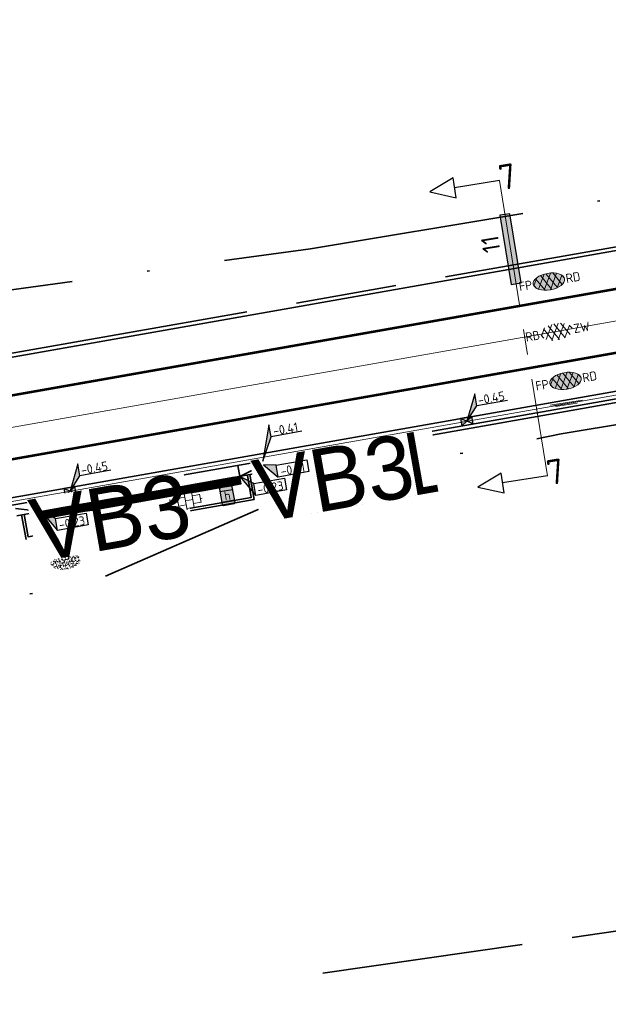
# Model space of a CAD drawing. Header units: metres. Extents: x 0 to 269924, y 0 to 933292.
# Tile 158 of 247: x 134503 to 134526, y 466547 to 466586. Entities that reach past the tile are written whole.
import ezdxf
from ezdxf import colors
from ezdxf.entities.mleader import LeaderData, LeaderLine
from ezdxf.enums import TextEntityAlignment as Align
from ezdxf.math import Vec2, Vec3

# ---------------------------------------------------------------- set-up
doc = ezdxf.new("R2018")
doc.units = ezdxf.units.M
for name, pattern in [('VH-BUSHALTEBAND', [4, 2, -2]), ('VH-OPSLUITBAND_100X200', [16, 8, -2, 4, -2]), ('VH-OPSLUITBAND_150X250', [24, 16, -2, 4, -2]), ('VH-TROTTOIRBAND_130-150', [15, 5, -2, 2, -2, 2, -2]), ('VW-1-1_STREEP', [2, 1, -1]), ('XX-CENTER', [8, 5, -1, 1, -1]), ('XX-PROJECTGRENS', [18, 12, -3, 0, -3])]:
    doc.linetypes.add(name, pattern=pattern)
for name, color, linetype, lineweight, true_color in [('B-WE-MO-ONDERZOEK_SLEUF-S', 30, 'Continuous', 25, 0xff7f00), ('N-WE-GR-GRAS-S', 7, 'Continuous', 18, 0x00a500), ('N-WE-RI-HWA_KOLK-S', 150, 'Continuous', 25, 0x007fff)]:
    doc.layers.add(name, color=color, linetype=linetype, lineweight=lineweight, true_color=true_color)
for name, color, linetype, lineweight in [('N-WE-KG-GRENS_PROJECT-G', 7, 'XX-PROJECTGRENS', 35), ('N-WE-VH-GOOT-S', 170, 'Continuous', 18), ('N-WE-VH-GOOT_STRAATBAKSTEEN-G', 170, 'Continuous', 35), ('N-WE-VH-KANTOPSLUITING_BUSHALTEBAND-G', 30, 'VH-BUSHALTEBAND', 35), ('N-WE-VH-KANTOPSLUITING_OPSLUITBAND_100X200-G', 150, 'VH-OPSLUITBAND_100X200', 35), ('N-WE-VH-KANTOPSLUITING_OPSLUITBAND_150X250-G', 150, 'VH-OPSLUITBAND_150X250', 35), ('N-WE-VH-KANTOPSLUITING_TROTTOIRBAND_130 150_250-G', 210, 'VH-TROTTOIRBAND_130-150', 35), ('N-WE-VH-KANTOPSLUITING_VERLOOPBAND-T18', 10, 'Continuous', 18), ('N-WE-VH-KANTOPSLUITING_VOORKANTBAND-G', 50, 'Continuous', 35), ('N-WE-VH-VERHARDING-T18', 10, 'Continuous', 18), ('N-WE-VH-VERHARDING_ASFALT-S', 7, 'Continuous', 18), ('N-WE-VH-VERHARDING_TEGEL-S', 7, 'Continuous', 18), ('N-WE-VW-HALTEPAAL-S', 7, 'Continuous', 25), ('N-WE-VW-MARKERING_LANGS_STREEP_11_010-G', 7, 'VW-1-1_STREEP', 13), ('X-XX-AL-HOOGTELABEL-S', 7, 'Continuous', 25), ('X-XX-AL-TEKENBLAD-S', 7, 'Continuous', 25), ('X-XX-AL-VERWIJZING-S', 7, 'Continuous', 25), ('X-XX-AL-VERWIJZING_DOORSNEDE-G', 7, 'XX-CENTER', 18)]:
    doc.layers.add(name, color=color, linetype=linetype, lineweight=lineweight)
doc.layers.add('X-XX-AL-HULPLIJN-G', color=30, linetype='Continuous', lineweight=18, plot=False)
doc.styles.add('NLCS-ISO', font='NLCS-ISO.ttf')
doc.styles.add('NLCS-ISO-M200-T18', font='NLCS-ISO.ttf', dxfattribs={"height": 0.36})
doc.styles.get("Standard").update_dxf_attribs({"font": 'romand.shx'})

# ---------------------------------------------------------------- blocks, each defined once
blk = doc.blocks.new('*U39')
h = blk.add_hatch(color=252)
h.dxf.hatch_style = 1
h.paths.add_polyline_path([(-3.33, -1), (10.58, -1), (10.58, 1), (-3.33, 1)])
at = {"flags": 128}
blk.add_lwpolyline([(-3.33, -1), (10.58, -1), (10.58, 1), (-3.33, 1)], close=True, dxfattribs=at)
blk = doc.blocks.new('SAL-VERWIJZING_DOORSNEDE_LINKS-SO')
for p, q in [((-9, 2), (-14, 0)), ((-9, -2), (-9, 2)), ((-14, 0), (-9, -2)), ((0, 0), (-9, 0))]:
    blk.add_line(p, q)
at = {"lineweight": 50, "style": 'NLCS-ISO'}
blk.add_attdef('...', text='', height=5, dxfattribs=at).set_placement((0, 0.53), align=Align.MIDDLE_LEFT)
blk = doc.blocks.new('SVH-GOOT_SYMBOOL-SO')
at = {"color": 7, "linetype": 'Continuous'}
for p, q in [((-0.206, 2.137), (-0.206, -2.217)), ((0, 2.669), (0, -2.669)), ((0.2, 3.125), (0.2, -3.359))]:
    blk.add_line(p, q, dxfattribs=at)
at = {"style": 'NLCS-ISO'}
blk.add_attdef('MATERIAAL', text='', height=1.8, dxfattribs=at).set_placement((-1.098, 0), align=Align.MIDDLE_RIGHT)
blk.add_attdef('KLEUR', text='', height=1.8, dxfattribs=at).set_placement((1.1, 0), align=Align.MIDDLE_LEFT)
blk = doc.blocks.new('SVW-HALTEPAAL-SO')
at = {"true_color": 0xffff00}
h = blk.add_hatch(color=2, dxfattribs=at)
h.dxf.hatch_style = 1
edge = h.paths.add_edge_path()
edge.add_arc((1.09, 1.56), 0.196, 0, 90)
edge.add_line((1.09, 1.76), (-1.09, 1.76))
edge.add_arc((-1.09, 1.56), 0.196, 90, 180)
edge.add_line((-1.29, 1.56), (-1.29, -1.56))
edge.add_arc((-1.09, -1.56), 0.196, 180, 270)
edge.add_line((-1.09, -1.76), (1.09, -1.76))
edge.add_arc((1.09, -1.56), 0.196, 270, 360)
edge.add_line((1.29, -1.56), (1.29, 1.56))
for p, q in [((-1.29, 1.06), (1.29, 1.06)), ((-1.29, -1.06), (1.29, -1.06))]:
    blk.add_line(p, q)
blk.add_lwpolyline([(-1.09, -1.76), (1.09, -1.76, 0.414214), (1.29, -1.56), (1.29, 1.56, 0.414214), (1.09, 1.76), (-1.09, 1.76, 0.414214), (-1.29, 1.56), (-1.29, -1.56, 0.414214)], format="xyb", close=True)
at = {"lineweight": 18, "style": 'NLCS-ISO'}
blk.add_text('h', height=1.8, dxfattribs=at).set_placement((0.02, 0.01), align=Align.MIDDLE_CENTER)
blk = doc.blocks.new('SVH-VERKEERSTEGEL_300X300_WIT')
at = {"true_color": 0xffffff}
h = blk.add_hatch(color=7, dxfattribs=at)
h.dxf.hatch_style = 1
h.paths.add_polyline_path([(-0.15, -0.3), (0.15, -0.3), (0.15, 0), (-0.15, 0)])
blk.add_3dface([(-0.15, -0.3), (0.15, -0.3), (0.15, 0), (-0.15, 0)])
blk = doc.blocks.new('SVH-VERKEERSTEGEL_300X300_ZWART')
h = blk.add_hatch(color=250)
h.dxf.hatch_style = 1
h.paths.add_polyline_path([(-0.15, -0.3), (0.15, -0.3), (0.15, 0), (-0.15, 0)])
blk.add_3dface([(-0.15, -0.3), (0.15, -0.3), (0.15, 0), (-0.15, 0)])
blk = doc.blocks.new('*U647')
for p, q in [((2.47, -0.44), (0, 0)), ((0, 0), (2.54, -2.84)), ((2.54, -2.84), (2.47, -0.44)), ((8.74, -2.68), (2.54, -2.84))]:
    blk.add_line(p, q)
blk.add_lwpolyline([(2.47, -0.44), (8.67, -0.28), (8.74, -2.68)])
blk.add_solid([(2.47, -0.44), (0, 0), (2.54, -2.84)])
at = {"style": 'NLCS-ISO'}
blk.add_attdef('...', text='', height=1.8, rotation=1.5052, dxfattribs=at).set_placement((5.65, -3.18), align=Align.BOTTOM_CENTER)
blk = doc.blocks.new('*U648')
for p, q in [((2.51, -1.8), (0, 0)), ((0, 0), (2.57, -4.2)), ((2.57, -4.2), (2.51, -1.8)), ((8.77, -4.04), (2.57, -4.2))]:
    blk.add_line(p, q)
blk.add_lwpolyline([(2.51, -1.8), (8.71, -1.64), (8.77, -4.04)])
blk.add_solid([(2.51, -1.8), (0, 0), (2.57, -4.2)])
at = {"style": 'NLCS-ISO'}
blk.add_attdef('...', text='', height=1.8, rotation=1.5052, dxfattribs=at).set_placement((5.68, -4.54), align=Align.BOTTOM_CENTER)
blk = doc.blocks.new('*U640')
at = {"lineweight": 30, "flags": 106}
blk.add_attdef('OB', text='', height=0.36, dxfattribs=at).set_placement((0, 0.1), align=Align.BOTTOM_CENTER)
blk = doc.blocks.new('*U639')
at = {"lineweight": 30, "flags": 106}
blk.add_attdef('OB', text='', height=0.36, dxfattribs=at).set_placement((0, 0.1), align=Align.BOTTOM_CENTER)
blk = doc.blocks.new('SVH-TEGEL_300X300_DUN_HALFST_KL-SO')
for p, q in [((-3.08, 0.75), (-3, 0.75)), ((-3, -0.83), (-3, 0.83)), ((-3, 0), (-1.5, 0)), ((-1.84, 1.5), (-1.5, 1.5)), ((-1.5, -1.6), (-1.5, 1.6)), ((-1.5, 0.75), (0, 0.75)), ((0, -1.78), (0, 1.78)), ((0, 1.5), (1.5, 1.5)), ((0, 0), (1.5, 0)), ((1.5, -1.6), (1.5, 1.6)), ((1.5, 0.75), (3, 0.75)), ((3, -0.83), (3, 0.83)), ((3, 0), (3.39, 0)), ((-3.08, -0.75), (-3, -0.75)), ((-1.84, -1.5), (-1.5, -1.5)), ((-1.5, -0.75), (0, -0.75)), ((0, -1.5), (1.5, -1.5)), ((1.5, -0.75), (3, -0.75))]:
    blk.add_line(p, q)
at = {"style": 'NLCS-ISO'}
blk.add_attdef('FORMAAT', text='', height=1.8, dxfattribs=at).set_placement((-3.18, 0), align=Align.MIDDLE_RIGHT)
blk.add_attdef('KLEUR', text='', height=1.8, dxfattribs=at).set_placement((3.49, 0), align=Align.MIDDLE_LEFT)
at = {"style": 'NLCS-ISO', "flags": 1}
blk.add_attdef('FUNCTIE', text='', height=1.8, dxfattribs=at).set_placement((0.12, -3.58), align=Align.MIDDLE_CENTER)
blk = doc.blocks.new('*U129')
for p, q in [((2.63, 5.01), (0, 0)), ((2.55, 2.62), (2.63, 5.01)), ((0, 0), (2.55, 2.62)), ((8.75, 2.41), (2.55, 2.62))]:
    blk.add_line(p, q)
blk.add_solid([(2.63, 5.01), (0, 0), (2.55, 2.62)])
at = {"style": 'NLCS-ISO'}
blk.add_attdef('...', text='', height=1.8, rotation=358.1378, dxfattribs=at).set_placement((5.63, 2.1), align=Align.BOTTOM_CENTER)
blk = doc.blocks.new('N-SRI-KOLK_STRAAT_450X300-SO')
h = blk.add_hatch(color=256)
h.dxf.hatch_style = 1
h.paths.add_polyline_path([(0, 0), (-1.125, 0.75), (-1.125, -0.75)])
h.paths.add_polyline_path([(1.125, -0.75), (1.125, 0.75), (0, 0)])
for p, q in [((-1.125, -0.75), (1.125, 0.75)), ((1.125, -0.75), (-1.125, 0.75))]:
    blk.add_line(p, q)
at = {"flags": 128}
blk.add_lwpolyline([(-1.125, -0.75), (1.125, -0.75), (1.125, 0.75), (-1.125, 0.75)], close=True, dxfattribs=at)
blk = doc.blocks.new('*U673')
for p, q in [((2.28, 6.94), (0, 0)), ((2.34, 4.54), (2.28, 6.94)), ((0, 0), (2.34, 4.54)), ((8.54, 4.71), (2.34, 4.54))]:
    blk.add_line(p, q)
blk.add_solid([(2.28, 6.94), (0, 0), (2.34, 4.54)])
at = {"style": 'NLCS-ISO'}
blk.add_attdef('...', text='', height=1.8, rotation=1.5052, dxfattribs=at).set_placement((5.45, 4.21), align=Align.BOTTOM_CENTER)
blk = doc.blocks.new('SVH-ASFALT_KL-SO')
at = {"ltscale": 0.1}
for p, q in [((-3.32, -0.4), (-2.47, 1.08)), ((-1.25, -1.65), (-2.73, 0.92)), ((-2.51, -1.23), (-0.92, 1.53)), ((0.09, -1.73), (-1.71, 1.38)), ((-1.45, -1.61), (0.37, 1.54)), ((1.26, -1.54), (-0.53, 1.56)), ((-0.24, -1.74), (1.52, 1.29)), ((2.29, -1.09), (0.8, 1.48)), ((1.15, -1.58), (2.49, 0.75)), ((2.91, 0.06), (2.53, 0.71)), ((-2.96, -0.91), (-3.37, -0.2))]:
    blk.add_line(p, q, dxfattribs=at)
at = {"style": 'NLCS-ISO'}
blk.add_attdef('FUNCTIE_VERHARDING', text='', height=1.8, dxfattribs=at).set_placement((-3.62, -0.09), align=Align.MIDDLE_RIGHT)
blk.add_attdef('KLEUR', text='', height=1.8, dxfattribs=at).set_placement((3.17, -0.09), align=Align.MIDDLE_LEFT)
at = {"style": 'NLCS-ISO', "flags": 1}
blk.add_attdef('FUNCTIE', text='', height=1.8, dxfattribs=at).set_placement((0.12, -3.58), align=Align.MIDDLE_CENTER)
blk = doc.blocks.new('SVH-ASFALT_FP_KL-SO')
at = {"true_color": 0xa50000}
h = blk.add_hatch(color=14, dxfattribs=at)
h.dxf.hatch_style = 1
edge = h.paths.add_edge_path()
edge.add_ellipse((0, 0), major_axis=(0.631, 0), ratio=0.525613, start_angle=0, end_angle=360)
at = {"ltscale": 0.1}
for p, q in [((-0.619, -0.063), (-0.448, 0.233)), ((-0.204, -0.314), (-0.501, 0.201)), ((-0.457, -0.228), (-0.139, 0.323)), ((0.063, -0.33), (-0.296, 0.292)), ((-0.244, -0.305), (0.12, 0.325)), ((0.298, -0.292), (-0.061, 0.33)), ((-0.002, -0.331), (0.349, 0.276)), ((0.503, -0.2), (0.206, 0.313)), ((0.275, -0.298), (0.544, 0.168)), ((0.628, 0.028), (0.552, 0.16)), ((-0.547, -0.165), (-0.629, -0.023))]:
    blk.add_line(p, q, dxfattribs=at)
at = {"layer": 'X-XX-AL-HULPLIJN-G'}
blk.add_ellipse((0, 0), major_axis=(0.631, 0), ratio=0.525613, dxfattribs=at)
at = {"style": 'NLCS-ISO'}
blk.add_attdef('RB', text='', height=0.36, dxfattribs=at).set_placement((-0.679, 0), align=Align.MIDDLE_RIGHT)
blk.add_attdef('RD', text='', height=0.36, dxfattribs=at).set_placement((0.679, 0), align=Align.MIDDLE_LEFT)
blk = doc.blocks.new('SGR-GRAS_01-SO')
at = {"ltscale": 0.1}
for p, q in [((-1.96, -0.07), (-1.98, 0)), ((-1.93, 0.19), (-1.93, 0.24)), ((-1.89, 0.24), (-1.92, 0.25)), ((-1.67, 0.02), (-1.6, 0.04)), ((-1.6, 0.24), (-1.65, 0.29)), ((-1.53, 0.32), (-1.6, 0.35)), ((-1.45, 0.64), (-1.52, 0.66)), ((-1.52, 0.19), (-1.44, 0.19)), ((-1.47, 0.58), (-1.48, 0.65)), ((-1.43, 0.48), (-1.35, 0.5)), ((-1.36, 0.21), (-1.43, 0.23)), ((-1.42, 0.13), (-1.36, 0.17)), ((-1.38, 0.11), (-1.32, 0.16)), ((-1.37, 0.01), (-1.38, 0.08)), ((-1.33, 0.11), (-1.33, 0.19)), ((-1.3, 0.76), (-1.32, 0.77)), ((-1.28, 0.68), (-1.28, 0.76)), ((-1.17, 0.39), (-1.23, 0.43)), ((-1.17, 0.24), (-1.22, 0.29)), ((-1.15, 0.65), (-1.21, 0.7)), ((-1.11, 0.17), (-1.04, 0.19)), ((-1.03, 0.03), (-1.1, 0.07)), ((-0.94, 0.84), (-1, 0.88)), ((-0.97, 0.51), (-0.92, 0.57)), ((-0.89, 0.5), (-0.97, 0.52)), ((-0.94, 0.19), (-0.87, 0.19)), ((-0.92, 0.42), (-0.86, 0.46)), ((-0.89, 0.81), (-0.82, 0.81)), ((-0.87, 0.66), (-0.89, 0.73)), ((-0.8, 0.06), (-0.88, 0.08)), ((-0.87, 0.62), (-0.8, 0.64)), ((-0.8, 0.47), (-0.87, 0.51)), ((-0.75, 0.24), (-0.8, 0.29)), ((-0.77, 0.09), (-0.79, 0.16)), ((-0.73, 0.65), (-0.78, 0.7)), ((-0.74, 0.03), (-0.73, 0.11)), ((-0.67, 0.11), (-0.73, 0.14)), ((-0.69, 0.61), (-0.68, 0.68)), ((-0.58, 0.92), (-0.64, 0.96)), ((-0.56, 0.92), (-0.51, 0.97)), ((-0.56, 0.32), (-0.48, 0.34)), ((-0.44, 0.55), (-0.51, 0.59)), ((-0.43, 0.78), (-0.5, 0.8)), ((-0.42, 0.71), (-0.36, 0.74)), ((-0.34, 0.35), (-0.41, 0.37)), ((-0.32, 0.24), (-0.38, 0.29)), ((-0.31, 0.19), (-0.37, 0.22)), ((-0.37, 0.19), (-0.29, 0.19)), ((-0.31, 0.65), (-0.36, 0.7)), ((-0.32, 0.81), (-0.24, 0.81)), ((-0.32, 0.77), (-0.24, 0.79)), ((-0.28, 0.73), (-0.29, 0.81)), ((-0.21, 1), (-0.27, 1.03)), ((-0.24, 0.02), (-0.17, 0.04)), ((-0.18, 0.17), (-0.19, 0.24)), ((-0.08, 0.63), (-0.14, 0.67)), ((-0.14, -0.04), (-0.14, 0.03)), ((-0.09, 0.53), (-0.09, 0.6)), ((-0.08, 0.16), (-0.03, 0.21)), ((-0.07, 0.19), (0, 0.23)), ((0.06, 0.27), (-0.01, 0.3)), ((0, 0.47), (0.07, 0.49)), ((0.1, 0.24), (0.05, 0.29)), ((0.13, 0.64), (0.06, 0.66)), ((0.07, 0.99), (0.14, 1.03)), ((0.12, 0.65), (0.07, 0.7)), ((0.22, 0.2), (0.15, 0.22)), ((0.21, 0.19), (0.28, 0.19)), ((0.29, 0.71), (0.22, 0.75)), ((0.24, 0.92), (0.31, 0.94)), ((0.26, 0.81), (0.33, 0.81)), ((0.32, 0.81), (0.3, 0.89)), ((0.31, 0.17), (0.39, 0.19)), ((0.32, 0.57), (0.38, 0.62)), ((0.42, 0.34), (0.36, 0.38)), ((0.42, 0.25), (0.4, 0.32)), ((0.43, 0.48), (0.49, 0.51)), ((0.53, 0.24), (0.47, 0.29)), ((0.54, 0.65), (0.49, 0.7)), ((0.56, -0.02), (0.49, 0.02)), ((0.5, 0.45), (0.51, 0.53)), ((0.59, 0.93), (0.52, 0.94)), ((0.55, 0.62), (0.63, 0.64)), ((0.65, 0.79), (0.58, 0.83)), ((0.68, 0.49), (0.61, 0.51)), ((0.77, 0.05), (0.7, 0.07)), ((0.78, 0.42), (0.72, 0.46)), ((0.78, 0.19), (0.86, 0.19)), ((0.83, 0.81), (0.91, 0.81)), ((0.92, 0.06), (0.85, 0.09)), ((0.87, 0.31), (0.94, 0.33)), ((0.95, 0.24), (0.9, 0.29)), ((0.91, 0.89), (0.91, 0.92)), ((0.97, 0.65), (0.91, 0.7)), ((0.93, 0.76), (0.99, 0.8)), ((1.01, 0.87), (0.95, 0.91)), ((1.01, 0.33), (1, 0.4)), ((1.15, 0.78), (1.08, 0.8)), ((1.15, 0.5), (1.08, 0.54)), ((1.1, 0.38), (1.1, 0.45)), ((1.11, 0.77), (1.18, 0.79)), ((1.24, 0.34), (1.17, 0.36)), ((1.18, 0.01), (1.26, 0.03)), ((1.21, 0.21), (1.26, 0.26)), ((1.28, 0.14), (1.22, 0.17)), ((1.28, 0.25), (1.35, 0.29)), ((1.37, 0.24), (1.32, 0.29)), ((1.39, 0.65), (1.34, 0.7)), ((1.36, 0.19), (1.43, 0.19)), ((1.42, 0.46), (1.5, 0.48)), ((1.51, 0.58), (1.44, 0.62)), ((1.64, 0.21), (1.58, 0.25)), ((1.61, 0.41), (1.59, 0.48)), ((1.69, 0.3), (1.7, 0.37)), ((1.79, 0.19), (1.72, 0.21)), ((1.74, 0.16), (1.81, 0.18)), ((1.8, 0.24), (1.75, 0.29)), ((1.93, 0.19), (1.95, 0.19)), ((-1.92, -0.16), (-1.85, -0.12)), ((-1.82, -0.08), (-1.9, -0.06)), ((-1.76, -0.13), (-1.82, -0.09)), ((-1.78, -0.3), (-1.73, -0.25)), ((-1.62, -0.5), (-1.69, -0.46)), ((-1.63, -0.57), (-1.68, -0.52)), ((-1.61, -0.17), (-1.67, -0.11)), ((-1.57, -0.44), (-1.49, -0.44)), ((-1.54, -0.66), (-1.5, -0.64)), ((-1.4, -0.05), (-1.46, -0.01)), ((-1.38, -0.46), (-1.38, -0.39)), ((-1.35, -0.28), (-1.28, -0.26)), ((-1.27, -0.23), (-1.34, -0.21)), ((-1.26, -0.42), (-1.33, -0.38)), ((-1.27, -0.56), (-1.28, -0.48)), ((-1.21, -0.57), (-1.26, -0.52)), ((-1.18, -0.67), (-1.25, -0.65)), ((-1.19, -0.17), (-1.24, -0.11)), ((-1.13, -0.78), (-1.19, -0.75)), ((-1.06, -0.39), (-1, -0.35)), ((-1.04, -0.58), (-0.97, -0.57)), ((-0.99, -0.44), (-0.92, -0.44)), ((-0.9, -0.34), (-0.96, -0.3)), ((-0.9, -0.65), (-0.84, -0.6)), ((-0.84, -0.94), (-0.85, -0.93)), ((-0.78, -0.57), (-0.84, -0.52)), ((-0.76, -0.7), (-0.83, -0.67)), ((-0.76, -0.17), (-0.82, -0.11)), ((-0.8, -0.13), (-0.73, -0.11)), ((-0.71, -0.38), (-0.79, -0.36)), ((-0.79, -0.54), (-0.78, -0.46)), ((-0.72, -0.89), (-0.65, -0.87)), ((-0.71, -0.9), (-0.64, -0.86)), ((-0.62, -0.82), (-0.7, -0.8)), ((-0.67, -0.48), (-0.69, -0.4)), ((-0.53, -0.26), (-0.6, -0.22)), ((-0.58, -0.99), (-0.59, -0.97)), ((-0.57, -0.1), (-0.5, -0.06)), ((-0.49, -0.25), (-0.44, -0.19)), ((-0.48, -0.44), (-0.41, -0.42)), ((-0.4, -0.63), (-0.46, -0.59)), ((-0.38, -0.98), (-0.43, -0.93)), ((-0.42, -0.44), (-0.34, -0.44)), ((-0.36, -0.57), (-0.41, -0.52)), ((-0.34, -0.17), (-0.39, -0.11)), ((-0.26, -0.99), (-0.33, -0.95)), ((-0.25, -0.09), (-0.32, -0.07)), ((-0.17, -0.18), (-0.24, -0.14)), ((-0.16, -0.53), (-0.23, -0.51)), ((-0.21, -0.61), (-0.15, -0.58)), ((-0.19, -0.62), (-0.19, -0.54)), ((-0.17, -0.74), (-0.1, -0.72)), ((-0.07, -0.97), (-0.14, -0.95)), ((-0.04, -0.55), (-0.1, -0.51)), ((-0.08, -0.4), (-0.09, -0.32)), ((-0.01, -1.01), (0.04, -0.95)), ((0.05, -0.98), (0, -0.93)), ((0.07, -0.57), (0.01, -0.52)), ((0.02, -0.96), (0.01, -0.89)), ((0.08, -0.17), (0.03, -0.11)), ((0.1, -0.91), (0.03, -0.88)), ((0.07, -0.29), (0.14, -0.27)), ((0.19, -0.1), (0.13, -0.06)), ((0.16, -0.44), (0.23, -0.44)), ((0.17, -1.04), (0.22, -1.02)), ((0.31, -0.24), (0.24, -0.22)), ((0.33, -0.47), (0.26, -0.43)), ((0.29, -0.33), (0.35, -0.29)), ((0.4, -0.68), (0.32, -0.66)), ((0.39, -0.6), (0.45, -0.55)), ((0.39, -0.59), (0.46, -0.57)), ((0.4, -0.69), (0.41, -0.62)), ((0.46, -0.83), (0.4, -0.8)), ((0.47, -0.98), (0.42, -0.93)), ((0.49, -0.57), (0.44, -0.52)), ((0.45, -0.12), (0.46, -0.05)), ((0.51, -0.17), (0.45, -0.11)), ((0.52, -0.32), (0.5, -0.24)), ((0.62, -0.88), (0.6, -0.81)), ((0.63, -0.14), (0.7, -0.12)), ((0.69, -0.39), (0.62, -0.35)), ((0.64, -0.84), (0.71, -0.81)), ((0.7, -0.89), (0.77, -0.88)), ((0.73, -0.44), (0.81, -0.44)), ((0.82, -0.76), (0.76, -0.72)), ((0.78, -0.04), (0.85, 0)), ((0.86, -0.39), (0.79, -0.37)), ((0.8, -0.19), (0.85, -0.14)), ((0.86, -0.94), (0.84, -0.93)), ((0.91, -0.57), (0.86, -0.52)), ((0.93, -0.17), (0.88, -0.11)), ((0.95, -0.83), (0.88, -0.81)), ((0.94, -0.44), (1.01, -0.42)), ((1.05, -0.31), (0.99, -0.27)), ((1, -0.77), (1, -0.7)), ((1.05, -0.2), (1.05, -0.12)), ((1.11, -0.24), (1.1, -0.16)), ((1.19, -0.68), (1.12, -0.64)), ((1.14, -0.56), (1.21, -0.52)), ((1.21, -0.8), (1.2, -0.73)), ((1.33, -0.1), (1.26, -0.08)), ((1.26, -0.75), (1.33, -0.73)), ((1.34, -0.57), (1.29, -0.52)), ((1.36, -0.17), (1.3, -0.11)), ((1.31, -0.44), (1.38, -0.44)), ((1.42, -0.23), (1.35, -0.19)), ((1.42, -0.54), (1.35, -0.52)), ((1.55, -0.6), (1.49, -0.56)), ((1.5, -0.29), (1.57, -0.27)), ((1.64, -0.27), (1.65, -0.2)), ((1.64, -0.27), (1.7, -0.23)), ((1.68, -0.55), (1.74, -0.5)), ((1.71, -0.16), (1.69, -0.09)), ((1.78, -0.15), (1.71, -0.11)), ((1.71, -0.52), (1.71, -0.52)), ((1.78, -0.17), (1.73, -0.11)), ((1.88, -0.25), (1.81, -0.23))]:
    blk.add_line(p, q, dxfattribs=at)
at = {"ltscale": 0.1, "style": 'NLCS-ISO'}
blk.add_attdef('TYPE', text='', height=0.5, dxfattribs=at).set_placement((3.47, -0.02), align=Align.MIDDLE_CENTER)

msp = doc.modelspace()

# ---------------------------------------------------------------- linework, layer by layer
at = {"layer": 'N-WE-KG-GRENS_PROJECT-G', "flags": 128}
msp.add_lwpolyline([(133942.152, 466524.013), (133955.533, 466522.507), (133956.145, 466521.626), (133962.811, 466521.355), (133963.543, 466522.67), (133965.054, 466522.563), (133965.551, 466521.193), (133981.5, 466520.334), (133981.565, 466520.896), (133982.028, 466520.86), (133994.134, 466520.33), (133994.151, 466519.671), (134009.067, 466519.478), (134013.911, 466519.512), (134027.732, 466519.636), (134028.693, 466519.554), (134034.796, 466519.611), (134050.86, 466519.659), (134068.501, 466520.152), (134071.254, 466520.237), (134077.26, 466520.692), (134094.041, 466522.635), (134101.385, 466523.282), (134101.428, 466523.91), (134128.995, 466527.092), (134141.938, 466528.627), (134148.421, 466529.392), (134148.476, 466529.087), (134157.108, 466530.24), (134157.762, 466530.339), (134157.953, 466529.076), (134163.706, 466529.946), (134172.69, 466531.055), (134201.838, 466535.069), (134202.197, 466534.878), (134203.304, 466535.042), (134208.161, 466535.722), (134214.682, 466536.673), (134215.15, 466536.846), (134235.766, 466539.754), (134239.587, 466540.449), (134251.117, 466542.218), (134251.536, 466542.09), (134264.479, 466543.833), (134264.487, 466544.317), (134273.56, 466545.641), (134273.608, 466545.287), (134285.679, 466546.863), (134299.118, 466548.971), (134309.192, 466550.345), (134329.805, 466553.659), (134341.526, 466555.206), (134346.97, 466556.112), (134351.977, 466556.025), (134358.949, 466556.887), (134359.186, 466557.313), (134365.426, 466557.917), (134389.225, 466560.758), (134395.395, 466561.519), (134400.633, 466562.019), (134418.638, 466563.907), (134426.404, 466566.343), (134432.472, 466567.14), (134437.532, 466567.422), (134444.848, 466568.25), (134448.277, 466568.388), (134484.594, 466572.762), (134486.539, 466572.966), (134490.599, 466573.546), (134498.499, 466574.536), (134514.318, 466576.701), (134542.397, 466581.367), (134546.702, 466582.122), (134551.593, 466582.441), (134551.871, 466583.179), (134557.906, 466584.406), (134558.276, 466584.115), (134567.36, 466586.004), (134582.717, 466588.715), (134583.108, 466588.972), (134590.444, 466590.398), (134630.038, 466598.271), (134633.264, 466598.923), (134632.087, 466604.993), (134646.051, 466607.537), (134647.414, 466607.429), (134666.972, 466611.405), (134675.342, 466617.463), (134674.819, 466607.593), (134696.995, 466610.537), (134702.172, 466611.327), (134706.525, 466612.071), (134709.085, 466612.323), (134712.087, 466612.776), (134715, 466613.203), (134716.349, 466613.229), (134723.364, 466613.968), (134738.981, 466616.639), (134746.062, 466617.28), (134746.09, 466616.641), (134760.121, 466618.861), (134759.993, 466619.829), (134768.446, 466621.137), (134784.615, 466623.738), (134787.541, 466625.072), (134796.772, 466626.479), (134796.899, 466625.715), (134813.878, 466628.545), (134820.226, 466629.584), (134847.68, 466634.234), (134881.79, 466639.204), (134881.926, 466639.532), (134884.43, 466640.009), (134893.797, 466641.711), (134903.085, 466643.328), (134904.138, 466643.527), (134920.265, 466646.374), (134921.332, 466646.578), (134937.367, 466649.518), (134938.501, 466649.708), (134961.555, 466654.096), (134967.764, 466655.262), (134974.722, 466656.563), (134984.23, 466658.491), (134992.023, 466659.998), (134995.809, 466660.766), (135000.442, 466661.693), (135009.695, 466663.648), (135010.659, 466663.869), (135018.832, 466665.618), (135021.92, 466666.314), (135034.093, 466668.943), (135034.161, 466668.769), (135043.8, 466670.832), (135059.084, 466674.02), (135068.771, 466676.078), (135083.089, 466679.034), (135091.902, 466680.993), (135097.488, 466682.166), (135104.831, 466683.651), (135116.534, 466686.231), (135119.892, 466686.792), (135126.3, 466688.013), (135127.347, 466688.196), (135130.448, 466688.891), (135135.602, 466689.887), (135140.19, 466691.518), (135166.592, 466696.94), (135182.368, 466700.724), (135201.902, 466704.748), (135203.941, 466705.082), (135209.867, 466705.957), (135217.801, 466707.782), (135228.821, 466709.933), (135242.391, 466712.598), (135277.698, 466719.723), (135279.457, 466720.111), (135279.55, 466721.578), (135288.178, 466723.073), (135350.963, 466735.305), (135501.986, 466763.685), (135501.162, 466761.839), (135525.132, 466766.833), (135533.639, 466768.672), (135569.042, 466775.188), (135582.767, 466777.378), (135584.022, 466777.634), (135585.675, 466776.264, 0.01918), (135652.451, 466792.01), (135652.891, 466793.457), (135660.981, 466795.919), (135661.574, 466796.074), (135664.481, 466796.836), (135665.946, 466796.651), (135673.558, 466799.328), (135680.977, 466801.739), (135687.276, 466804.201), (135692.547, 466806.295), (135705.432, 466809.743), (135712.094, 466810.706), (135728.145, 466817.035), (135760.285, 466825.832), (135773.458, 466829.179), (135789.116, 466834.08), (135813.029, 466842.892), (135823.352, 466846.718), (135839.426, 466852.91), (135860.96, 466860.89), (135867.928, 466863.26), (135895.199, 466872.784), (135899.312, 466861.8), (135873.359, 466852.082), (135873.188, 466848.843), (135867.814, 466846.669), (135856.104, 466842.036), (135847.253, 466838.505), (135830.033, 466832.514), (135818.854, 466828.652), (135812.865, 466826.949), (135808.959, 466825.804), (135805.053, 466824.658), (135770.731, 466814.307), (135766.971, 466812.016), (135761.879, 466808.079), (135757.591, 466807.133), (135743.839, 466803.566), (135724.075, 466798.35), (135721.275, 466798.229), (135720.422, 466801.401), (135715.133, 466799.834), (135698.553, 466794.754), (135698.279, 466793.693), (135686.038, 466790.352), (135686.038, 466789.248), (135686.038, 466787.562), (135681.985, 466786.092), (135677.719, 466785.319), (135623.458, 466770.711), (135607.41, 466767.662), (135584.355, 466763.142), (135577.091, 466761.475), (135570.47, 466760.803), (135524.714, 466753.103), (135522.642, 466752.878), (135515.666, 466751.661), (135498.388, 466748.218), (135460.498, 466741.759), (135438.515, 466737.953), (135402.134, 466731.048), (135401.842, 466732.671), (135396.111, 466731.637), (135390.927, 466730.659), (135374.008, 466727.423), (135342.463, 466720.896), (135337.831, 466720.249), (135332.781, 466719.412), (135316.41, 466716.549), (135312.764, 466716.512), (135301.04, 466714.003), (135296.667, 466713.077), (135288.078, 466711.338), (135288.031, 466710.414), (135288.066, 466708.643), (135283.612, 466707.738), (135244.114, 466700.084), (135242.59, 466702.114), (135218.779, 466697.088), (135216.4, 466696.736), (135207.126, 466694.996), (135197.842, 466693.22), (135196.987, 466690.777), (135188.214, 466689.009), (135186.218, 466690.919), (135157.953, 466685.339), (135157.545, 466682.623), (135152.388, 466681.564), (135151.517, 466683.806), (135135.729, 466680.62), (135134.464, 466677.149), (135128.184, 466675.854), (135125.788, 466678.571), (135109.606, 466675.114), (135107.871, 466673.543), (135107.871, 466672.134), (135099.469, 466670.442), (135080.265, 466666.625), (135079.406, 466666.151), (135069.61, 466664.202), (135057.638, 466661.759), (135035.803, 466657.155), (135033.723, 466658.689), (135013.618, 466654.679), (135014.198, 466652.086), (135012.612, 466651.731), (135012.176, 466654.16), (134999.525, 466651.581), (134981.058, 466648.065), (134978.74, 466647.609), (134978.586, 466647.723), (134973.29, 466646.777), (134967.912, 466645.754), (134966.071, 466645.409), (134952.75, 466642.776), (134952.592, 466643.577), (134951.246, 466643.315), (134944.955, 466642.097), (134940.872, 466641.345), (134939.907, 466640.789), (134925.329, 466637.906), (134925.171, 466637.877), (134925.333, 466636.966), (134925.553, 466635.733), (134922.159, 466635.157), (134921.983, 466636.201), (134920.712, 466635.973), (134906.644, 466633.431), (134906.509, 466633.768), (134899.927, 466632.517), (134896.041, 466630.574), (134862.297, 466626.202), (134861.423, 466623.924), (134854.723, 466622.819), (134853.222, 466624.597), (134834.721, 466621.381), (134818.755, 466618.638), (134803.128, 466616.182), (134801.097, 466614.744), (134787.48, 466613.242), (134768.983, 466610.888), (134755.14, 466609.258), (134754.957, 466609.237), (134754.786, 466610.217), (134731.872, 466606.359), (134713.4, 466603.055), (134699.607, 466600.717), (134685.428, 466598.156), (134675.878, 466596.194), (134672.276, 466595.656), (134668.91, 466595.016), (134645.926, 466591.058), (134638.577, 466590.001), (134611.474, 466584.899), (134601.717, 466583.131), (134600.6, 466582.901), (134592.762, 466581.44), (134575.118, 466578.109), (134569.726, 466577.127), (134558.057, 466574.923), (134547.369, 466573.132), (134538.23, 466571.522), (134531.355, 466570.551), (134524.272, 466569.346), (134519.026, 466568.326), (134515.39, 466567.719), (134505.384, 466563.341), (134500.986, 466562.643), (134495.881, 466561.909), (134495.823, 466562.312), (134492.204, 466563.642), (134484.398, 466562.518), (134478.905, 466561.786), (134469.843, 466560.533), (134464.536, 466559.742), (134456.919, 466558.745), (134448.033, 466557.687), (134433.208, 466556.61), (134412.104, 466554.577), (134407.553, 466554.101), (134387.467, 466551.741), (134381.785, 466550.955), (134364.962, 466548.659), (134360.191, 466548.481), (134354.944, 466547.628), (134324.113, 466542.837), (134319.685, 466541.923), (134312.466, 466540.844), (134307.061, 466539.9), (134305.527, 466540.739), (134283.993, 466537.831), (134278.004, 466536.268), (134260.392, 466533.941), (134253.899, 466532.65), (134244.867, 466531.618), (134227.961, 466528.835), (134196.876, 466524.748), (134191.294, 466524.652), (134189.441, 466519.487), (134180.543, 466523.251), (134138.079, 466517.961), (134135.279, 466517.668), (134120.646, 466515.791), (134115.858, 466514.998), (134094.415, 466512.788), (134094.483, 466512.133), (134077.905, 466510.692), (134056.132, 466509.19), (134043.898, 466509.02), (134033.049, 466509.242), (134023.923, 466509.529), (134011.048, 466510.262), (134011.12, 466510.989), (133978.031, 466511.971), (133977.492, 466511.386), (133976.525, 466511.415), (133970.93, 466511.61), (133940.859, 466512.853), (133936.339, 466513.04), (133926.354, 466513.566), (133918.767, 466513.929), (133914.845, 466514.016), (133909.555, 466514.279), (133907.78, 466514.373), (133898.183, 466514.701), (133889.291, 466514.99), (133877.411, 466515.387), (133865.169, 466516.189), (133858.598, 466516.511), (133853.557, 466516.784), (133840.824, 466517.534), (133833.647, 466517.757), (133833.706, 466517.421), (133832.853, 466517.458), (133826.979, 466517.575), (133808.076, 466518.296), (133803.308, 466518.179), (133802.56, 466518.555), (133780.072, 466520.153), (133779.6, 466519.291), (133774.066, 466519.538), (133773.735, 466520.559), (133740.527, 466522.642), (133713.376, 466524.159), (133705.703, 466524.636), (133705.709, 466526.266), (133685.059, 466527.583), (133660.563, 466529.253), (133639.129, 466529.346), (133622.453, 466530.286), (133616.388, 466530.543), (133614.494, 466530.624), (133604.393, 466531.597), (133597.464, 466531.465), (133574.3, 466531.955), (133566.695, 466531.543), (133561.32, 466531.616), (133554.142, 466531.627), (133545.309, 466531.719), (133535.509, 466531.795), (133530.483, 466531.897), (133499.098, 466532.845), (133498.91, 466530.624), (133497.604, 466522.359), (133448.566, 466524.379), (133448.421, 466522.59), (133414.567, 466524.034), (133414.497, 466533.241), (133401.904, 466533.723), (133353.812, 466535.745), (133352.26, 466536.139), (133333.107, 466536.524), (133333.343, 466545.829), (133369.152, 466544.714), (133381.325, 466544.396), (133400.699, 466543.637), (133404.005, 466543.551), (133435.456, 466542.61), (133435.456, 466542.277), (133451.526, 466541.628), (133467.883, 466541.235), (133477.659, 466542.034), (133509.103, 466541.442), (133515.138, 466541.284), (133519.939, 466540.992), (133525.525, 466540.798), (133532.518, 466540.097), (133548.147, 466539.778), (133548.297, 466540.601), (133555.22, 466540.722), (133564.265, 466540.558), (133565.06, 466540.188), (133570.074, 466540.025), (133574.07, 466539.875), (133576.623, 466539.795), (133577.163, 466540.007), (133601.21, 466539.677), (133602.809, 466541.635), (133610.483, 466541.448), (133611.878, 466539.353), (133618.8, 466539.154), (133622.331, 466538.943), (133622.362, 466539.485), (133627.247, 466539.274), (133627.305, 466538.709), (133642.487, 466537.733), (133654.92, 466537.235), (133674.71, 466536.649), (133674.766, 466536.962), (133682.638, 466536.639), (133685.084, 466535.631), (133701.924, 466534.36), (133703.6, 466534.856), (133708.504, 466534.396), (133731.895, 466532.391), (133737.992, 466531.942), (133749.854, 466530.901), (133752.15, 466530.77), (133756.921, 466530.655), (133767.535, 466530.109), (133779.853, 466530.016), (133787.77, 466529.934), (133810.905, 466528.967), (133832.384, 466528.238), (133837.192, 466527.837), (133897.841, 466525.036)], format="xyb", close=True, dxfattribs=at)
at = {"layer": 'N-WE-VH-GOOT_STRAATBAKSTEEN-G'}
msp.add_lwpolyline([(134357.852, 466549.495), (134370.346, 466550.938), (134396.651, 466554.098), (134410.847, 466555.614), (134423.632, 466556.946), (134434.654, 466558.051), (134460.746, 466560.816), (134480.43, 466563.319), (134486.789, 466564.194), (134497.026, 466565.857), (134611.249, 466586.003), (134638.592, 466590.9), (134674.683, 466597.217), (134713.471, 466604.18), (134725.086, 466606.188), (134795.017, 466617.741), (134824.08, 466622.978), (134840.473, 466625.76)], dxfattribs=at)
at = {"layer": 'N-WE-VH-KANTOPSLUITING_BUSHALTEBAND-G'}
msp.add_lwpolyline([(134502.655, 466566.099), (134512.503, 466567.836)], dxfattribs=at)
at = {"layer": 'N-WE-VH-KANTOPSLUITING_OPSLUITBAND_100X200-G'}
for points in [[(134514.807, 466547.918), (134753.615, 466582.31)], [(134511.912, 466567.731), (134512.086, 466566.747), (134503.026, 466565.149), (134502.852, 466566.133)]]:
    msp.add_lwpolyline(points, dxfattribs=at)
at = {"layer": 'N-WE-VH-KANTOPSLUITING_OPSLUITBAND_150X250-G', "flags": 128}
for points in [[(134513.437, 466568.295), (134611.328, 466585.56), (134638.67, 466590.457), (134674.762, 466596.774), (134713.549, 466603.737), (134725.161, 466605.744), (134795.094, 466617.298), (134824.157, 466622.535), (134828.101, 466623.204)], [(134496.042, 466571.421), (134610.261, 466591.566), (134637.606, 466596.464), (134673.697, 466602.78), (134683.041, 466604.458)]]:
    msp.add_lwpolyline(points, dxfattribs=at)
at = {"layer": 'N-WE-VH-KANTOPSLUITING_TROTTOIRBAND_130 150_250-G'}
msp.add_line((134513.437, 466568.295), (134512.453, 466568.121), dxfattribs=at)
at = {"layer": 'N-WE-VH-KANTOPSLUITING_VOORKANTBAND-G'}
for p, q in [((134512.453, 466568.121), (134513.411, 466568.443)), ((134512.453, 466568.121), (134511.518, 466567.662)), ((134502.605, 466566.384), (134503.64, 466566.272))]:
    msp.add_line(p, q, dxfattribs=at)
at = {"layer": 'N-WE-VH-KANTOPSLUITING_VOORKANTBAND-G', "flags": 128}
for points in [[(133803.121, 466520.885, 0.00434), (133941.56, 466514.808, 0.02139), (134085.345, 466513.838, 0.018725), (134137.927, 466519.147, 0.0074), (134227.492, 466531.166), (134342.26, 466547.251), (134357.844, 466549.192), (134370.381, 466550.64), (134396.685, 466553.8), (134410.879, 466555.316), (134423.662, 466556.648), (134434.337, 466557.718), (134443.187, 466558.654), (134460.781, 466560.518), (134480.47, 466563.022), (134486.834, 466563.897), (134497.076, 466565.562), (134611.302, 466585.708), (134638.644, 466590.605), (134674.736, 466596.922), (134713.523, 466603.885), (134725.136, 466605.892), (134795.068, 466617.445), (134824.131, 466622.682)], [(134683.128, 466604.321), (134673.723, 466602.633), (134637.633, 466596.316), (134610.287, 466591.418), (134496.107, 466571.28), (134485.974, 466569.633), (134479.709, 466568.772), (134476.477, 466568.361), (134460.109, 466566.28), (134456.131, 466565.858), (134444.999, 466564.678), (134435.552, 466563.677), (134434.09, 466563.522), (134423.072, 466562.418), (134410.27, 466561.084), (134396.031, 466559.563), (134369.703, 466556.401), (134357.153, 466554.951), (134341.499, 466553.001), (134226.661, 466536.907, -0.007407), (134137.185, 466524.9, -0.018717), (134085.057, 466519.632, -0.021385), (133941.805, 466520.603, -0.002476), (133862.862, 466523.773)]]:
    msp.add_lwpolyline(points, format="xyb", dxfattribs=at)
for points in [[(134512.503, 466567.836), (134512.427, 466568.269)], [(134513.437, 466568.295), (134513.411, 466568.443)], [(134511.518, 466567.662), (134511.442, 466568.095)], [(134511.814, 466567.714), (134511.97, 466566.828), (134503.107, 466565.264), (134502.95, 466566.151)], [(134503.64, 466566.272), (134503.563, 466566.706)]]:
    msp.add_lwpolyline(points, dxfattribs=at)
at = {"layer": 'N-WE-VW-MARKERING_LANGS_STREEP_11_010-G', "ltscale": 5, "const_width": 0.1, "flags": 128}
for points in [[(134188.618, 466529.958, 0.003169), (134226.876, 466535.422), (134341.696, 466551.514), (134357.332, 466553.461), (134369.878, 466554.911), (134396.2, 466558.072), (134410.427, 466559.592), (134423.225, 466560.926), (134434.244, 466562.03), (134460.283, 466564.79), (134479.881, 466567.281), (134486.196, 466568.15), (134496.358, 466569.801), (134610.549, 466589.941), (134637.894, 466594.839), (134673.985, 466601.156), (134712.777, 466608.12), (134724.419, 466610.132), (134794.327, 466621.681), (134822.025, 466625.875), (134823.523, 466626.129)], [(134823.824, 466624.456), (134823.821, 466624.456), (134794.762, 466619.219), (134724.836, 466607.667), (134713.211, 466605.657), (134674.422, 466598.694), (134638.33, 466592.377), (134610.987, 466587.48), (134496.776, 466567.336), (134486.567, 466565.677), (134480.258, 466564.809), (134460.572, 466562.306), (134434.5, 466559.543), (134423.479, 466558.438), (134410.69, 466557.106), (134396.482, 466555.588), (134370.171, 466552.428), (134357.63, 466550.979), (134342.023, 466549.036), (134227.234, 466532.948, -0.003169), (134188.945, 466527.479)]]:
    msp.add_lwpolyline(points, format="xyb", dxfattribs=at)
at = {"layer": 'X-XX-AL-HULPLIJN-G'}
for points in [[(134357.537, 466552.227), (134370.024, 466553.67), (134396.341, 466556.83), (134410.559, 466558.349), (134423.352, 466559.682), (134434.372, 466560.787), (134460.428, 466563.548), (134480.069, 466566.045), (134486.382, 466566.913), (134496.567, 466568.569), (134610.768, 466588.711), (134638.112, 466593.608), (134674.203, 466599.925), (134712.994, 466606.888), (134724.628, 466608.899), (134794.587, 466620.457), (134840.079, 466628.077)], [(134465.21, 466561.233), (134473.146, 466562.242), (134480.45, 466563.17), (134480.504, 466563.178), (134486.812, 466564.045), (134497.051, 466565.709), (134578.033, 466579.992)]]:
    msp.add_lwpolyline(points, dxfattribs=at)
at = {"layer": 'X-XX-AL-VERWIJZING_DOORSNEDE-G'}
msp.add_lwpolyline([(134521.821, 466579.414), (134523.726, 466567.688)], dxfattribs=at)

# ---------------------------------------------------------------- block references
at = {"layer": 'B-WE-MO-ONDERZOEK_SLEUF-S'}
ref = msp.add_blockref('*U39', (134522.379, 466575.978), dxfattribs=dict(at, xscale=0.2000000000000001, yscale=0.2000000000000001, zscale=0.2000000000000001, rotation=99.23153347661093))
ref.add_attrib('NR', '11', (134521.872, 466576.61), dxfattribs={"layer": '0', "height": 0.7, "rotation": 99.2315, "style": 'NLCS-ISO'})
at = {"layer": 'N-WE-GR-GRAS-S', "xscale": 0.2999999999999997, "yscale": 0.2999999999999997, "zscale": 0.2999999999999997, "rotation": 10.00000000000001}
msp.add_blockref('SGR-GRAS_01-SO', (134504.602, 466564.283), dxfattribs=at)
at = {"layer": 'N-WE-RI-HWA_KOLK-S', "xscale": 0.2, "yscale": 0.2, "zscale": 0.2, "rotation": 10.00247430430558}
for p in [(134520.531, 466569.851), (134504.774, 466567.071)]:
    msp.add_blockref('N-SRI-KOLK_STRAAT_450X300-SO', p, dxfattribs=at)
at = {"layer": 'N-WE-VH-GOOT-S', "xscale": 0.2, "yscale": 0.2, "zscale": 0.2, "rotation": 99.23153347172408}
msp.add_blockref('SVH-GOOT_SYMBOOL-SO', (134524.467, 466570.545), dxfattribs=at)
at = {"layer": 'N-WE-VH-KANTOPSLUITING_VERLOOPBAND-T18'}
ref = msp.add_blockref('*U639', (134512.919, 466568.356), dxfattribs=dict(at, rotation=10.00247430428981))
lines = msp.add_mtext('VB1', dxfattribs={"layer": '0', "insert": (134512.902, 466568.454), "char_height": 2.5, "attachment_point": 1, "rotation": 10.0025, "bg_fill": 3, "box_fill_scale": 1, "bg_fill_color": 256, "bg_fill_transparency": 0})
ref.add_attrib('OB', '', (134512.902, 466568.454), dxfattribs={"flags": 58}).embed_mtext(lines)
ref = msp.add_blockref('*U640', (134511.934, 466568.182), dxfattribs=dict(at, rotation=10.00247430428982))
lines = msp.add_mtext('VB3', dxfattribs={"layer": '0', "insert": (134511.917, 466568.281), "char_height": 2.5, "attachment_point": 1, "rotation": 10.0025, "bg_fill": 3, "box_fill_scale": 1, "bg_fill_color": 256, "bg_fill_transparency": 0})
ref.add_attrib('OB', '', (134511.917, 466568.281), dxfattribs={"flags": 58}).embed_mtext(lines)
ref = msp.add_blockref('*U640', (134503.071, 466566.619), dxfattribs=dict(at, rotation=10.00247430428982))
lines = msp.add_mtext('VB3', dxfattribs={"layer": '0', "insert": (134503.054, 466566.717), "char_height": 2.5, "attachment_point": 1, "rotation": 10.0025, "bg_fill": 3, "box_fill_scale": 1, "bg_fill_color": 256, "bg_fill_transparency": 0})
ref.add_attrib('OB', '', (134503.054, 466566.717), dxfattribs={"flags": 58}).embed_mtext(lines)
at = {"layer": 'N-WE-VH-VERHARDING_ASFALT-S', "rotation": 10.00192090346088}
for p in [(134523.789, 466575.401), (134524.449, 466571.455)]:
    msp.add_blockref('SVH-ASFALT_FP_KL-SO', p, dxfattribs=at).add_auto_attribs({'RD': 'RD', 'RB': 'FP'})
at = {"layer": 'N-WE-VH-VERHARDING_ASFALT-S', "xscale": 0.2000000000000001, "yscale": 0.2000000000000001, "zscale": 0.2000000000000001, "rotation": 10.00247430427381}
msp.add_blockref('SVH-ASFALT_KL-SO', (134524.136, 466573.431), dxfattribs=at).add_auto_attribs({'FUNCTIE_VERHARDING': 'RB', 'KLEUR': 'ZW'})
at = {"layer": 'N-WE-VH-VERHARDING_TEGEL-S', "xscale": 0.2000000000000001, "yscale": 0.2000000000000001, "zscale": 0.2000000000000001, "rotation": 10.0024742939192}
msp.add_blockref('SVH-TEGEL_300X300_DUN_HALFST_KL-SO', (134509.357, 466566.684), dxfattribs=at)
at = {"layer": 'N-WE-VW-HALTEPAAL-S', "xscale": 0.2000000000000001, "yscale": 0.2000000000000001, "zscale": 0.2000000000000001, "rotation": 10.00247429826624}
msp.add_blockref('SVW-HALTEPAAL-SO', (134511.016, 466566.891), dxfattribs=at)
at = {"layer": 'X-XX-AL-HOOGTELABEL-S'}
for name, p, xscale, yscale, zscale, rotation, values in [('*U129', (134520.531, 466569.851), 0.2000000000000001, 0.2000000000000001, 0.2000000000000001, 11.86468821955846, {'...': '-0.45'}), ('*U673', (134512.427, 466568.269), 0.2, 0.2, 0.2, 8.497226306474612, {'...': '-0.41'}), ('*U129', (134504.774, 466567.071), 0.2000000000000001, 0.2000000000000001, 0.2000000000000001, 11.86468821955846, {'...': '-0.45'}), ('*U647', (134512.453, 466568.121), 0.2000000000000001, 0.2000000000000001, 0.2000000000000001, 8.497226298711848, {'...': '-0.31'}), ('*U648', (134511.518, 466567.662), 0.2000000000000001, 0.2000000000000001, 0.2000000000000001, 8.497226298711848, {'...': '-0.23'}), ('*U648', (134503.64, 466566.272), 0.2000000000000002, 0.2000000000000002, 0.2000000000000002, 8.497226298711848, {'...': '-0.23'})]:
    msp.add_blockref(name, p, dxfattribs=dict(at, xscale=xscale, yscale=yscale, zscale=zscale, rotation=rotation)).add_auto_attribs(values)
at = {"layer": 'X-XX-AL-TEKENBLAD-S', "rotation": 10.00247429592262}
for name, p in [('SVH-VERKEERSTEGEL_300X300_ZWART', (134509.893, 466567.375)), ('SVH-VERKEERSTEGEL_300X300_WIT', (134510.189, 466567.427)), ('SVH-VERKEERSTEGEL_300X300_ZWART', (134510.484, 466567.48)), ('SVH-VERKEERSTEGEL_300X300_WIT', (134510.78, 466567.532)), ('SVH-VERKEERSTEGEL_300X300_ZWART', (134511.075, 466567.584)), ('SVH-VERKEERSTEGEL_300X300_WIT', (134511.37, 466567.636)), ('SVH-VERKEERSTEGEL_300X300_ZWART', (134507.53, 466566.958)), ('SVH-VERKEERSTEGEL_300X300_WIT', (134507.825, 466567.011)), ('SVH-VERKEERSTEGEL_300X300_ZWART', (134508.121, 466567.063)), ('SVH-VERKEERSTEGEL_300X300_WIT', (134508.416, 466567.115)), ('SVH-VERKEERSTEGEL_300X300_ZWART', (134508.712, 466567.167)), ('SVH-VERKEERSTEGEL_300X300_WIT', (134509.007, 466567.219)), ('SVH-VERKEERSTEGEL_300X300_ZWART', (134509.302, 466567.271)), ('SVH-VERKEERSTEGEL_300X300_WIT', (134509.598, 466567.323)), ('SVH-VERKEERSTEGEL_300X300_WIT', (134505.462, 466566.594)), ('SVH-VERKEERSTEGEL_300X300_ZWART', (134505.757, 466566.646)), ('SVH-VERKEERSTEGEL_300X300_WIT', (134506.053, 466566.698)), ('SVH-VERKEERSTEGEL_300X300_ZWART', (134506.348, 466566.75)), ('SVH-VERKEERSTEGEL_300X300_WIT', (134506.643, 466566.802)), ('SVH-VERKEERSTEGEL_300X300_ZWART', (134506.939, 466566.854)), ('SVH-VERKEERSTEGEL_300X300_WIT', (134507.234, 466566.906)), ('SVH-VERKEERSTEGEL_300X300_WIT', (134503.689, 466566.281)), ('SVH-VERKEERSTEGEL_300X300_ZWART', (134503.984, 466566.333)), ('SVH-VERKEERSTEGEL_300X300_WIT', (134504.28, 466566.385)), ('SVH-VERKEERSTEGEL_300X300_ZWART', (134504.575, 466566.437)), ('SVH-VERKEERSTEGEL_300X300_WIT', (134504.871, 466566.49)), ('SVH-VERKEERSTEGEL_300X300_ZWART', (134505.166, 466566.542))]:
    msp.add_blockref(name, p, dxfattribs=at)
at = {"layer": 'X-XX-AL-VERWIJZING-S', "xscale": 0.2, "yscale": 0.2, "zscale": 0.2}
for p, rotation in [((134521.821, 466579.414), 9.231533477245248), ((134523.726, 466567.688), 9.231533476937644)]:
    msp.add_blockref('SAL-VERWIJZING_DOORSNEDE_LINKS-SO', p, dxfattribs=dict(at, rotation=rotation)).add_auto_attribs({'...': '7'})

# ---------------------------------------------------------------- leaders
at = {"layer": 'N-WE-VH-VERHARDING-T18'}
ml = msp.add_multileader_mtext('Standard', dxfattribs=at)
ml.set_content('', color=256, style='NLCS-ISO-M200-T18')
ml.set_leader_properties(color=256, linetype='ByLayer', lineweight=-1)
ml.build(insert=Vec2(0, 0))
ml.multileader.update_dxf_attribs({"has_dogleg": 0, "text_left_attachment_type": 5, "text_right_attachment_type": 5, "dogleg_length": 0.36, "arrow_head_size": 0.36})
ctx = ml.context
ctx.base_point, ctx.char_height, ctx.arrow_head_size, ctx.landing_gap_size, ctx.plane_origin = Vec3(135697.392, 466805.766), 0.36, 0.36, 0.18, Vec3(135695.697, 466805.189)
ctx.left_attachment, ctx.right_attachment = 5, 5
notes = []
notes.append((ctx, [(0, (0, 0, 0), (0, 0), (1, 0), 1, [])]))
ctx.mtext.insert, ctx.mtext.rotation, ctx.mtext.flow_direction = Vec3(135697.572, 466806.126), -0.147529, 5
for ctx, leaders in notes:
    for number, flags, end, landing, length, lines in leaders:
        leader = LeaderData()
        leader.index, (leader.has_last_leader_line, leader.has_dogleg_vector, leader.attachment_direction) = number, flags
        leader.last_leader_point, leader.dogleg_vector, leader.dogleg_length = Vec3(end), Vec3(landing), length
        for number, points, colour, breaks in lines:
            line = LeaderLine()
            line.index, line.vertices, line.color, line.breaks = number, Vec3.list(points), colors.encode_raw_color(colour), breaks
            leader.lines.append(line)
        ctx.leaders.append(leader)

doc.saveas('drawing.dxf')
